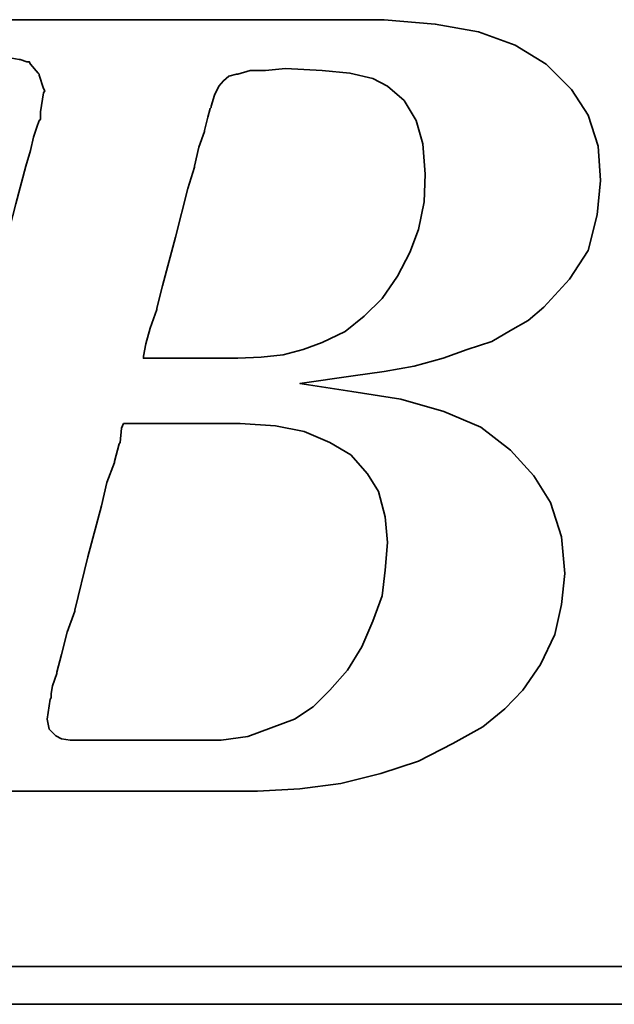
# Model space of a CAD drawing. Header units: inches. Extents: x 37 to 987, y -531 to 767.
# Tile 30 of 49: x 253.15 to 255.45, y 180.67 to 184.48. Entities that reach past the tile are written whole.
import ezdxf

# ---------------------------------------------------------------- set-up
doc = ezdxf.new("R2010")
doc.units = ezdxf.units.IN
doc.header["$MEASUREMENT"] = 0
doc.layers.add('DIM', color=4, linetype='Continuous')
doc.layers.add('layer 1', color=7, linetype='Continuous')

# ---------------------------------------------------------------- blocks, each defined once
blk = doc.blocks.new('TBI MOTION logo(完整正式版)')
at = {"layer": 'layer 1', "color": 22, "lineweight": 35}
for points, knots in [([(-64.65375, -6.86375), (-64.65375, -6.86375), (-64.84375, -7.29625), (-64.84375, -7.29625), (-64.84375, -7.29625), (-64.84375, -7.29625), (-64.86875, -7.34375), (-64.86875, -7.34375), (-64.86875, -7.34375), (-64.86875, -7.34375), (-64.86875, -7.36875), (-64.86875, -7.36875), (-64.86875, -7.36875), (-64.86875, -7.36875), (-65.15375, -7.65375), (-65.15375, -7.65375), (-65.15375, -7.65375), (-65.15375, -7.65375), (-65.17875, -7.65375), (-65.17875, -7.65375), (-65.17875, -7.65375), (-65.17875, -7.65375), (-65.20375, -7.67875), (-65.20375, -7.67875), (-65.20375, -7.67875), (-65.20375, -7.67875), (-65.58875, -7.87125), (-65.58875, -7.87125), (-65.58875, -7.87125), (-65.58875, -7.87125), (-65.63375, -7.87125), (-65.63375, -7.87125), (-65.63375, -7.87125), (-65.63375, -7.87125), (-65.65875, -7.89375), (-65.65875, -7.89375), (-65.65875, -7.89375), (-65.65875, -7.89375), (-66.09375, -7.94375), (-66.09375, -7.94375), (-66.09375, -7.94375), (-66.09375, -7.94375), (-66.11375, -7.94375), (-66.11375, -7.94375), (-66.11375, -7.94375), (-66.11375, -7.94375), (-66.16375, -7.94375), (-66.16375, -7.94375), (-66.16375, -7.94375), (-66.16375, -7.94375), (-66.30875, -7.94375), (-66.30875, -7.94375), (-66.30875, -7.94375), (-66.30875, -7.94375), (-66.69375, -7.94375), (-66.69375, -7.94375), (-66.69375, -7.94375), (-66.69375, -7.94375), (-67.07375, -7.94375), (-67.07375, -7.94375), (-67.07375, -7.94375), (-67.07375, -7.94375), (-67.12375, -7.94375), (-67.12375, -7.94375), (-67.12375, -7.94375), (-67.12375, -7.94375), (-67.12375, -7.96625), (-67.12375, -7.96625), (-67.12375, -7.96625), (-67.12375, -7.96625), (-67.14875, -7.99125), (-67.14875, -7.99125), (-67.14875, -7.99125), (-67.14875, -7.99125), (-67.24375, -8.34875), (-67.24375, -8.34875), (-67.24375, -8.34875), (-67.24375, -8.34875), (-67.31375, -8.68625), (-67.31375, -8.68625), (-67.31375, -8.68625), (-67.31375, -8.68625), (-67.26875, -8.68625), (-67.26875, -8.68625), (-67.26875, -8.68625), (-67.26875, -8.68625), (-67.07375, -8.68625), (-67.07375, -8.68625), (-67.07375, -8.68625), (-67.07375, -8.68625), (-66.54875, -8.68625), (-66.54875, -8.68625), (-66.54875, -8.68625), (-66.54875, -8.68625), (-65.82625, -8.68625), (-65.82625, -8.68625), (-65.82625, -8.68625), (-65.82625, -8.68625), (-65.01375, -8.68625), (-65.01375, -8.68625), (-65.01375, -8.68625), (-65.01375, -8.68625), (-64.05375, -8.68625), (-64.05375, -8.68625), (-64.05375, -8.68625), (-64.05375, -8.68625), (-62.08375, -8.68625), (-62.08375, -8.68625), (-62.08375, -8.68625), (-62.08375, -8.68625), (-60.06875, -8.68625), (-60.06875, -8.68625), (-60.06875, -8.68625), (-60.06875, -8.68625), (-59.10875, -8.68625), (-59.10875, -8.68625), (-59.10875, -8.68625), (-59.10875, -8.68625), (-58.29375, -8.68625), (-58.29375, -8.68625), (-58.29375, -8.68625), (-58.29375, -8.68625), (-57.57375, -8.68625), (-57.57375, -8.68625), (-57.57375, -8.68625), (-57.57375, -8.68625), (-57.04875, -8.68625), (-57.04875, -8.68625), (-57.04875, -8.68625), (-57.04875, -8.68625), (-56.85375, -8.68625), (-56.85375, -8.68625), (-56.85375, -8.68625), (-56.85375, -8.68625), (-56.70875, -8.68625), (-56.70875, -8.68625), (-56.70875, -8.68625), (-56.70875, -8.68625), (-56.61375, -8.68625), (-56.61375, -8.68625), (-56.61375, -8.68625), (-56.61375, -8.68625), (-56.56875, -8.68625), (-56.56875, -8.68625), (-56.56875, -8.68625), (-56.56875, -8.68625), (-55.65375, -8.63875), (-55.65375, -8.63875), (-55.65375, -8.63875), (-55.65375, -8.63875), (-54.76875, -8.51875), (-54.76875, -8.51875), (-54.76875, -8.51875), (-54.76875, -8.51875), (-53.90375, -8.30375), (-53.90375, -8.30375), (-53.90375, -8.30375), (-53.90375, -8.30375), (-53.08875, -8.03875), (-53.08875, -8.03875), (-53.08875, -8.03875), (-53.08875, -8.03875), (-52.34375, -7.65375), (-52.34375, -7.65375), (-52.34375, -7.65375), (-52.34375, -7.65375), (-51.69875, -7.29625), (-51.69875, -7.29625), (-51.69875, -7.29625), (-51.69875, -7.29625), (-51.21875, -6.91125), (-51.21875, -6.91125), (-51.21875, -6.91125), (-51.21875, -6.91125), (-50.83375, -6.50375), (-50.83375, -6.50375), (-50.83375, -6.50375), (-50.83375, -6.50375), (-50.44875, -5.94875), (-50.44875, -5.94875), (-50.44875, -5.94875), (-50.44875, -5.94875), (-50.13875, -5.30375), (-50.13875, -5.30375), (-50.13875, -5.30375), (-50.13875, -5.30375), (-49.99375, -4.65375), (-49.99375, -4.65375), (-49.99375, -4.65375), (-49.99375, -4.65375), (-49.92375, -3.98375), (-49.92375, -3.98375), (-49.92375, -3.98375), (-49.92375, -3.98375), (-49.99375, -3.19374), (-49.99375, -3.19374), (-49.99375, -3.19374), (-49.99375, -3.19374), (-50.23374, -2.44874), (-50.23374, -2.44874), (-50.23374, -2.44874), (-50.23374, -2.44874), (-50.59375, -1.87374), (-50.59375, -1.87374), (-50.59375, -1.87374), (-50.59375, -1.87374), (-51.09875, -1.31874), (-51.09875, -1.31874), (-51.09875, -1.31874), (-51.09875, -1.31874), (-51.74375, -0.81875), (-51.74375, -0.81875), (-51.74375, -0.81875), (-51.74375, -0.81875), (-52.53875, -0.48125), (-52.53875, -0.48125), (-52.53875, -0.48125), (-52.53875, -0.48125), (-53.47375, -0.21875), (-53.47375, -0.21875), (-53.47375, -0.21875), (-53.47375, -0.21875), (-54.52875, -0.04874), (-54.52875, -0.04874), (-54.52875, -0.04874), (-54.52875, -0.04874), (-55.65375, 0.12125), (-55.65375, 0.12125), (-55.65375, 0.12125), (-55.65375, 0.12125), (-54.50375, 0.28624), (-54.50375, 0.28624), (-54.50375, 0.28624), (-54.50375, 0.28624), (-53.83375, 0.38124), (-53.83375, 0.38124), (-53.83375, 0.38124), (-53.83375, 0.38124), (-53.18375, 0.50125), (-53.18375, 0.50125), (-53.18375, 0.50125), (-53.18375, 0.50125), (-52.55875, 0.66874), (-52.55875, 0.66874), (-52.55875, 0.66874), (-52.55875, 0.66874), (-52.03375, 0.86124), (-52.03375, 0.86124), (-52.03375, 0.86124), (-52.03375, 0.86124), (-51.50374, 1.03124), (-51.50374, 1.03124), (-51.50374, 1.03124), (-51.50374, 1.03124), (-51.09875, 1.27125), (-51.09875, 1.27125), (-51.09875, 1.27125), (-51.09875, 1.27125), (-50.71375, 1.48624), (-50.71375, 1.48624), (-50.71375, 1.48624), (-50.71375, 1.48624), (-50.37625, 1.77625), (-50.37625, 1.77625), (-50.37625, 1.77625), (-50.37625, 1.77625), (-49.82375, 2.37625), (-49.82375, 2.37625), (-49.82375, 2.37625), (-49.82375, 2.37625), (-49.41875, 2.99625), (-49.41875, 2.99625), (-49.41875, 2.99625), (-49.41875, 2.99625), (-49.22375, 3.76625), (-49.22375, 3.76625), (-49.22375, 3.76625), (-49.22375, 3.76625), (-49.15375, 4.50874), (-49.15375, 4.50874), (-49.15375, 4.50874), (-49.15375, 4.50874), (-49.20375, 5.25125), (-49.20375, 5.25125), (-49.20375, 5.25125), (-49.20375, 5.25125), (-49.41875, 5.92625), (-49.41875, 5.92625), (-49.41875, 5.92625), (-49.41875, 5.92625), (-49.77875, 6.47625), (-49.77875, 6.47625), (-49.77875, 6.47625), (-49.77875, 6.47625), (-50.33125, 7.02624), (-50.33125, 7.02624), (-50.33125, 7.02624), (-50.33125, 7.02624), (-51.00125, 7.43625), (-51.00125, 7.43625), (-51.00125, 7.43625), (-51.00125, 7.43625), (-51.79375, 7.72625), (-51.79375, 7.72625), (-51.79375, 7.72625), (-51.79375, 7.72625), (-52.72875, 7.89124), (-52.72875, 7.89124), (-52.72875, 7.89124), (-52.72875, 7.89124), (-53.83375, 7.98625), (-53.83375, 7.98625), (-53.83375, 7.98625), (-53.83375, 7.98625), (-53.92875, 7.98625), (-53.92875, 7.98625), (-53.92875, 7.98625), (-53.92875, 7.98625), (-54.26375, 7.98625), (-54.26375, 7.98625), (-54.26375, 7.98625), (-54.26375, 7.98625), (-54.74375, 7.98625), (-54.74375, 7.98625), (-54.74375, 7.98625), (-54.74375, 7.98625), (-55.36875, 7.98625), (-55.36875, 7.98625), (-55.36875, 7.98625), (-55.36875, 7.98625), (-56.13375, 7.98625), (-56.13375, 7.98625), (-56.13375, 7.98625), (-56.13375, 7.98625), (-56.94875, 7.98625), (-56.94875, 7.98625), (-56.94875, 7.98625), (-56.94875, 7.98625), (-58.77625, 7.98625), (-58.77625, 7.98625), (-58.77625, 7.98625), (-58.77625, 7.98625), (-60.59875, 7.98625), (-60.59875, 7.98625), (-60.59875, 7.98625), (-60.59875, 7.98625), (-61.41375, 7.98625), (-61.41375, 7.98625), (-61.41375, 7.98625), (-61.41375, 7.98625), (-62.17875, 7.98625), (-62.17875, 7.98625), (-62.17875, 7.98625), (-62.17875, 7.98625), (-62.80375, 7.98625), (-62.80375, 7.98625), (-62.80375, 7.98625), (-62.80375, 7.98625), (-63.30625, 7.98625), (-63.30625, 7.98625), (-63.30625, 7.98625), (-63.30625, 7.98625), (-63.57375, 7.98625), (-63.57375, 7.98625), (-63.57375, 7.98625), (-63.57375, 7.98625), (-63.57375, 7.96375), (-63.57375, 7.96375), (-63.57375, 7.96375), (-63.57375, 7.96375), (-63.59875, 7.94125), (-63.59875, 7.94125), (-63.59875, 7.94125), (-63.59875, 7.94125), (-63.69375, 7.55625), (-63.69375, 7.55625), (-63.69375, 7.55625), (-63.69375, 7.55625), (-63.76375, 7.24624), (-63.76375, 7.24624), (-63.76375, 7.24624), (-63.76375, 7.24624), (-63.23875, 7.24624), (-63.23875, 7.24624), (-63.23875, 7.24624), (-63.23875, 7.24624), (-62.75875, 7.24624), (-62.75875, 7.24624), (-62.75875, 7.24624), (-62.75875, 7.24624), (-62.61125, 7.24624), (-62.61125, 7.24624), (-62.61125, 7.24624), (-62.61125, 7.24624), (-62.56625, 7.24624), (-62.56625, 7.24624), (-62.56625, 7.24624), (-62.56625, 7.24624), (-62.22875, 7.24624), (-62.22875, 7.24624), (-62.22875, 7.24624), (-62.22875, 7.24624), (-62.20375, 7.24624), (-62.20375, 7.24624), (-62.20375, 7.24624), (-62.20375, 7.24624), (-62.17875, 7.21875), (-62.17875, 7.21875), (-62.17875, 7.21875), (-62.17875, 7.21875), (-61.96375, 7.17125), (-61.96375, 7.17125), (-61.96375, 7.17125), (-61.96375, 7.17125), (-61.72375, 7.12624), (-61.72375, 7.12624), (-61.72375, 7.12624), (-61.72375, 7.12624), (-61.70375, 7.12624), (-61.70375, 7.12624), (-61.70375, 7.12624), (-61.70375, 7.12624), (-61.55875, 7.07624), (-61.55875, 7.07624), (-61.55875, 7.07624), (-61.55875, 7.07624), (-61.50875, 7.07624), (-61.50875, 7.07624), (-61.50875, 7.07624), (-61.50875, 7.07624), (-61.48375, 7.02624), (-61.48375, 7.02624), (-61.48375, 7.02624), (-61.48375, 7.02624), (-61.31875, 6.83375), (-61.31875, 6.83375), (-61.31875, 6.83375), (-61.31875, 6.83375), (-61.29375, 6.81125), (-61.29375, 6.81125), (-61.29375, 6.81125), (-61.29375, 6.81125), (-61.29375, 6.78625), (-61.29375, 6.78625), (-61.29375, 6.78625), (-61.29375, 6.78625), (-61.19875, 6.50124), (-61.19875, 6.50124), (-61.19875, 6.50124), (-61.19875, 6.50124), (-61.17375, 6.45124), (-61.17375, 6.45124), (-61.17375, 6.45124), (-61.17375, 6.45124), (-61.19875, 6.40625), (-61.19875, 6.40625), (-61.19875, 6.40625), (-61.19875, 6.40625), (-61.26875, 5.99624), (-61.26875, 5.99624), (-61.26875, 5.99624), (-61.26875, 5.99624), (-61.26875, 5.85125), (-61.26875, 5.85125), (-61.26875, 5.85125), (-61.26875, 5.85125), (-61.26875, 5.82625), (-61.26875, 5.82625), (-61.26875, 5.82625), (-61.26875, 5.82625), (-61.29375, 5.80625), (-61.29375, 5.80625), (-61.29375, 5.80625), (-61.29375, 5.80625), (-61.34125, 5.66125), (-61.34125, 5.66125), (-61.34125, 5.66125), (-61.34125, 5.66125), (-61.41375, 5.44625), (-61.41375, 5.44625), (-61.41375, 5.44625), (-61.41375, 5.44625), (-61.48375, 5.15625), (-61.48375, 5.15625), (-61.48375, 5.15625), (-61.48375, 5.15625), (-61.58375, 4.82124), (-61.58375, 4.82124), (-61.58375, 4.82124), (-61.58375, 4.82124), (-61.79875, 4.00375), (-61.79875, 4.00375), (-61.79875, 4.00375), (-61.79875, 4.00375), (-62.05875, 2.99625), (-62.05875, 2.99625), (-62.05875, 2.99625), (-62.05875, 2.99625), (-62.34875, 1.91625), (-62.34875, 1.91625), (-62.34875, 1.91625), (-62.34875, 1.91625), (-62.97375, -0.41124), (-62.97375, -0.41124), (-62.97375, -0.41124), (-62.97375, -0.41124), (-63.59875, -2.75875), (-63.59875, -2.75875), (-63.59875, -2.75875), (-63.59875, -2.75875), (-63.88375, -3.86374), (-63.88375, -3.86374), (-63.88375, -3.86374), (-63.88375, -3.86374), (-64.14875, -4.82374), (-64.14875, -4.82374), (-64.14875, -4.82374), (-64.14875, -4.82374), (-64.36375, -5.64125), (-64.36375, -5.64125), (-64.36375, -5.64125), (-64.36375, -5.64125), (-64.43625, -5.97625), (-64.43625, -5.97625), (-64.43625, -5.97625), (-64.43625, -5.97625), (-64.50875, -6.28625), (-64.50875, -6.28625), (-64.50875, -6.28625), (-64.50875, -6.28625), (-64.50875, -6.30875), (-64.50875, -6.30875), (-64.50875, -6.30875), (-64.50875, -6.30875), (-64.57875, -6.50375), (-64.57875, -6.50375), (-64.57875, -6.50375), (-64.57875, -6.50375), (-64.62875, -6.69625), (-64.62875, -6.69625), (-64.62875, -6.69625), (-64.62875, -6.69625), (-64.62875, -6.76875), (-64.62875, -6.76875), (-64.62875, -6.76875), (-64.62875, -6.76875), (-64.62875, -6.81375), (-64.62875, -6.81375), (-64.62875, -6.81375), (-64.62875, -6.81375), (-64.62875, -6.83875), (-64.62875, -6.83875), (-64.62875, -6.83875), (-64.62875, -6.83875), (-64.65375, -6.86375), (-64.65375, -6.86375)], [0, 0, 0, 0, 0.00719424, 0.00719424, 0.00719424, 0.00719424, 0.01438849, 0.01438849, 0.01438849, 0.01438849, 0.02158273, 0.02158273, 0.02158273, 0.02158273, 0.02877698, 0.02877698, 0.02877698, 0.02877698, 0.03597122, 0.03597122, 0.03597122, 0.03597122, 0.04316547, 0.04316547, 0.04316547, 0.04316547, 0.05035971, 0.05035971, 0.05035971, 0.05035971, 0.05755396, 0.05755396, 0.05755396, 0.05755396, 0.0647482, 0.0647482, 0.0647482, 0.0647482, 0.07194245, 0.07194245, 0.07194245, 0.07194245, 0.07913669, 0.07913669, 0.07913669, 0.07913669, 0.08633094, 0.08633094, 0.08633094, 0.08633094, 0.09352518, 0.09352518, 0.09352518, 0.09352518, 0.10071942, 0.10071942, 0.10071942, 0.10071942, 0.10791367, 0.10791367, 0.10791367, 0.10791367, 0.11510791, 0.11510791, 0.11510791, 0.11510791, 0.12230216, 0.12230216, 0.12230216, 0.12230216, 0.1294964, 0.1294964, 0.1294964, 0.1294964, 0.13669065, 0.13669065, 0.13669065, 0.13669065, 0.14388489, 0.14388489, 0.14388489, 0.14388489, 0.15107914, 0.15107914, 0.15107914, 0.15107914, 0.15827338, 0.15827338, 0.15827338, 0.15827338, 0.16546763, 0.16546763, 0.16546763, 0.16546763, 0.17266187, 0.17266187, 0.17266187, 0.17266187, 0.17985612, 0.17985612, 0.17985612, 0.17985612, 0.18705036, 0.18705036, 0.18705036, 0.18705036, 0.1942446, 0.1942446, 0.1942446, 0.1942446, 0.20143885, 0.20143885, 0.20143885, 0.20143885, 0.20863309, 0.20863309, 0.20863309, 0.20863309, 0.21582734, 0.21582734, 0.21582734, 0.21582734, 0.22302158, 0.22302158, 0.22302158, 0.22302158, 0.23021583, 0.23021583, 0.23021583, 0.23021583, 0.23741007, 0.23741007, 0.23741007, 0.23741007, 0.24460432, 0.24460432, 0.24460432, 0.24460432, 0.25179856, 0.25179856, 0.25179856, 0.25179856, 0.25899281, 0.25899281, 0.25899281, 0.25899281, 0.26618705, 0.26618705, 0.26618705, 0.26618705, 0.27338129, 0.27338129, 0.27338129, 0.27338129, 0.28057554, 0.28057554, 0.28057554, 0.28057554, 0.28776978, 0.28776978, 0.28776978, 0.28776978, 0.29496403, 0.29496403, 0.29496403, 0.29496403, 0.30215827, 0.30215827, 0.30215827, 0.30215827, 0.30935252, 0.30935252, 0.30935252, 0.30935252, 0.31654676, 0.31654676, 0.31654676, 0.31654676, 0.32374101, 0.32374101, 0.32374101, 0.32374101, 0.33093525, 0.33093525, 0.33093525, 0.33093525, 0.3381295, 0.3381295, 0.3381295, 0.3381295, 0.34532374, 0.34532374, 0.34532374, 0.34532374, 0.35251799, 0.35251799, 0.35251799, 0.35251799, 0.35971223, 0.35971223, 0.35971223, 0.35971223, 0.36690647, 0.36690647, 0.36690647, 0.36690647, 0.37410072, 0.37410072, 0.37410072, 0.37410072, 0.38129496, 0.38129496, 0.38129496, 0.38129496, 0.38848921, 0.38848921, 0.38848921, 0.38848921, 0.39568345, 0.39568345, 0.39568345, 0.39568345, 0.4028777, 0.4028777, 0.4028777, 0.4028777, 0.41007194, 0.41007194, 0.41007194, 0.41007194, 0.41726619, 0.41726619, 0.41726619, 0.41726619, 0.42446043, 0.42446043, 0.42446043, 0.42446043, 0.43165468, 0.43165468, 0.43165468, 0.43165468, 0.43884892, 0.43884892, 0.43884892, 0.43884892, 0.44604317, 0.44604317, 0.44604317, 0.44604317, 0.45323741, 0.45323741, 0.45323741, 0.45323741, 0.46043165, 0.46043165, 0.46043165, 0.46043165, 0.4676259, 0.4676259, 0.4676259, 0.4676259, 0.47482014, 0.47482014, 0.47482014, 0.47482014, 0.48201439, 0.48201439, 0.48201439, 0.48201439, 0.48920863, 0.48920863, 0.48920863, 0.48920863, 0.49640288, 0.49640288, 0.49640288, 0.49640288, 0.50359712, 0.50359712, 0.50359712, 0.50359712, 0.51079137, 0.51079137, 0.51079137, 0.51079137, 0.51798561, 0.51798561, 0.51798561, 0.51798561, 0.52517986, 0.52517986, 0.52517986, 0.52517986, 0.5323741, 0.5323741, 0.5323741, 0.5323741, 0.53956835, 0.53956835, 0.53956835, 0.53956835, 0.54676259, 0.54676259, 0.54676259, 0.54676259, 0.55395683, 0.55395683, 0.55395683, 0.55395683, 0.56115108, 0.56115108, 0.56115108, 0.56115108, 0.56834532, 0.56834532, 0.56834532, 0.56834532, 0.57553957, 0.57553957, 0.57553957, 0.57553957, 0.58273381, 0.58273381, 0.58273381, 0.58273381, 0.58992806, 0.58992806, 0.58992806, 0.58992806, 0.5971223, 0.5971223, 0.5971223, 0.5971223, 0.60431655, 0.60431655, 0.60431655, 0.60431655, 0.61151079, 0.61151079, 0.61151079, 0.61151079, 0.61870504, 0.61870504, 0.61870504, 0.61870504, 0.62589928, 0.62589928, 0.62589928, 0.62589928, 0.63309353, 0.63309353, 0.63309353, 0.63309353, 0.64028777, 0.64028777, 0.64028777, 0.64028777, 0.64748201, 0.64748201, 0.64748201, 0.64748201, 0.65467626, 0.65467626, 0.65467626, 0.65467626, 0.6618705, 0.6618705, 0.6618705, 0.6618705, 0.66906475, 0.66906475, 0.66906475, 0.66906475, 0.67625899, 0.67625899, 0.67625899, 0.67625899, 0.68345324, 0.68345324, 0.68345324, 0.68345324, 0.69064748, 0.69064748, 0.69064748, 0.69064748, 0.69784173, 0.69784173, 0.69784173, 0.69784173, 0.70503597, 0.70503597, 0.70503597, 0.70503597, 0.71223022, 0.71223022, 0.71223022, 0.71223022, 0.71942446, 0.71942446, 0.71942446, 0.71942446, 0.72661871, 0.72661871, 0.72661871, 0.72661871, 0.73381295, 0.73381295, 0.73381295, 0.73381295, 0.74100719, 0.74100719, 0.74100719, 0.74100719, 0.74820144, 0.74820144, 0.74820144, 0.74820144, 0.75539568, 0.75539568, 0.75539568, 0.75539568, 0.76258993, 0.76258993, 0.76258993, 0.76258993, 0.76978417, 0.76978417, 0.76978417, 0.76978417, 0.77697842, 0.77697842, 0.77697842, 0.77697842, 0.78417266, 0.78417266, 0.78417266, 0.78417266, 0.79136691, 0.79136691, 0.79136691, 0.79136691, 0.79856115, 0.79856115, 0.79856115, 0.79856115, 0.8057554, 0.8057554, 0.8057554, 0.8057554, 0.81294964, 0.81294964, 0.81294964, 0.81294964, 0.82014388, 0.82014388, 0.82014388, 0.82014388, 0.82733813, 0.82733813, 0.82733813, 0.82733813, 0.83453237, 0.83453237, 0.83453237, 0.83453237, 0.84172662, 0.84172662, 0.84172662, 0.84172662, 0.84892086, 0.84892086, 0.84892086, 0.84892086, 0.85611511, 0.85611511, 0.85611511, 0.85611511, 0.86330935, 0.86330935, 0.86330935, 0.86330935, 0.8705036, 0.8705036, 0.8705036, 0.8705036, 0.87769784, 0.87769784, 0.87769784, 0.87769784, 0.88489209, 0.88489209, 0.88489209, 0.88489209, 0.89208633, 0.89208633, 0.89208633, 0.89208633, 0.89928058, 0.89928058, 0.89928058, 0.89928058, 0.90647482, 0.90647482, 0.90647482, 0.90647482, 0.91366906, 0.91366906, 0.91366906, 0.91366906, 0.92086331, 0.92086331, 0.92086331, 0.92086331, 0.92805755, 0.92805755, 0.92805755, 0.92805755, 0.9352518, 0.9352518, 0.9352518, 0.9352518, 0.94244604, 0.94244604, 0.94244604, 0.94244604, 0.94964029, 0.94964029, 0.94964029, 0.94964029, 0.95683453, 0.95683453, 0.95683453, 0.95683453, 0.96402878, 0.96402878, 0.96402878, 0.96402878, 0.97122302, 0.97122302, 0.97122302, 0.97122302, 0.97841727, 0.97841727, 0.97841727, 0.97841727, 0.98561151, 0.98561151, 0.98561151, 0.98561151, 0.99280576, 0.99280576, 0.99280576, 0.99280576, 1, 1, 1, 1]), ([(-57.50375, 6.35625), (-57.50375, 6.35625), (-57.57375, 6.11625), (-57.57375, 6.11625), (-57.57375, 6.11625), (-57.57375, 6.11625), (-57.57375, 6.09125), (-57.57375, 6.09125), (-57.57375, 6.09125), (-57.57375, 6.09125), (-57.59875, 6.06625), (-57.59875, 6.06625), (-57.59875, 6.06625), (-57.59875, 6.06625), (-57.64875, 5.87625), (-57.64875, 5.87625), (-57.64875, 5.87625), (-57.64875, 5.87625), (-57.71875, 5.58875), (-57.71875, 5.58875), (-57.71875, 5.58875), (-57.71875, 5.58875), (-57.71875, 5.56625), (-57.71875, 5.56625), (-57.71875, 5.56625), (-57.71875, 5.56625), (-57.83875, 5.23125), (-57.83875, 5.23125), (-57.83875, 5.23125), (-57.83875, 5.23125), (-57.93625, 4.82124), (-57.93625, 4.82124), (-57.93625, 4.82124), (-57.93625, 4.82124), (-57.93625, 4.79624), (-57.93625, 4.79624), (-57.93625, 4.79624), (-57.93625, 4.79624), (-58.07875, 4.34125), (-58.07875, 4.34125), (-58.07875, 4.34125), (-58.07875, 4.34125), (-58.34375, 3.28625), (-58.34375, 3.28625), (-58.34375, 3.28625), (-58.34375, 3.28625), (-58.62875, 2.23124), (-58.62875, 2.23124), (-58.62875, 2.23124), (-58.62875, 2.23124), (-58.74875, 1.75125), (-58.74875, 1.75125), (-58.74875, 1.75125), (-58.74875, 1.75125), (-58.74875, 1.72625), (-58.74875, 1.72625), (-58.74875, 1.72625), (-58.74875, 1.72625), (-58.89375, 1.31625), (-58.89375, 1.31625), (-58.89375, 1.31625), (-58.89375, 1.31625), (-58.98875, 0.98124), (-58.98875, 0.98124), (-58.98875, 0.98124), (-58.98875, 0.98124), (-59.03875, 0.71625), (-59.03875, 0.71625), (-59.03875, 0.71625), (-59.03875, 0.71625), (-59.03875, 0.66874), (-59.03875, 0.66874), (-59.03875, 0.66874), (-59.03875, 0.66874), (-58.91875, 0.66874), (-58.91875, 0.66874), (-58.91875, 0.66874), (-58.91875, 0.66874), (-58.53375, 0.66874), (-58.53375, 0.66874), (-58.53375, 0.66874), (-58.53375, 0.66874), (-58.10375, 0.66874), (-58.10375, 0.66874), (-58.10375, 0.66874), (-58.10375, 0.66874), (-57.66875, 0.66874), (-57.66875, 0.66874), (-57.66875, 0.66874), (-57.66875, 0.66874), (-57.33375, 0.66874), (-57.33375, 0.66874), (-57.33375, 0.66874), (-57.33375, 0.66874), (-57.09375, 0.66874), (-57.09375, 0.66874), (-57.09375, 0.66874), (-57.09375, 0.66874), (-56.99875, 0.66874), (-56.99875, 0.66874), (-56.99875, 0.66874), (-56.99875, 0.66874), (-56.49375, 0.69374), (-56.49375, 0.69374), (-56.49375, 0.69374), (-56.49375, 0.69374), (-56.01375, 0.74374), (-56.01375, 0.74374), (-56.01375, 0.74374), (-56.01375, 0.74374), (-55.58375, 0.86124), (-55.58375, 0.86124), (-55.58375, 0.86124), (-55.58375, 0.86124), (-55.17375, 1.00624), (-55.17375, 1.00624), (-55.17375, 1.00624), (-55.17375, 1.00624), (-54.67375, 1.24625), (-54.67375, 1.24625), (-54.67375, 1.24625), (-54.67375, 1.24625), (-54.26375, 1.58124), (-54.26375, 1.58124), (-54.26375, 1.58124), (-54.26375, 1.58124), (-53.87875, 1.96374), (-53.87875, 1.96374), (-53.87875, 1.96374), (-53.87875, 1.96374), (-53.54375, 2.44625), (-53.54375, 2.44625), (-53.54375, 2.44625), (-53.54375, 2.44625), (-53.27875, 2.95125), (-53.27875, 2.95125), (-53.27875, 2.95125), (-53.27875, 2.95125), (-53.08875, 3.45124), (-53.08875, 3.45124), (-53.08875, 3.45124), (-53.08875, 3.45124), (-52.96875, 4.05124), (-52.96875, 4.05124), (-52.96875, 4.05124), (-52.96875, 4.05124), (-52.94375, 4.65125), (-52.94375, 4.65125), (-52.94375, 4.65125), (-52.94375, 4.65125), (-52.99375, 5.30125), (-52.99375, 5.30125), (-52.99375, 5.30125), (-52.99375, 5.30125), (-53.13875, 5.80625), (-53.13875, 5.80625), (-53.13875, 5.80625), (-53.13875, 5.80625), (-53.39875, 6.23625), (-53.39875, 6.23625), (-53.39875, 6.23625), (-53.39875, 6.23625), (-53.75875, 6.54875), (-53.75875, 6.54875), (-53.75875, 6.54875), (-53.75875, 6.54875), (-54.07375, 6.71625), (-54.07375, 6.71625), (-54.07375, 6.71625), (-54.07375, 6.71625), (-54.57375, 6.83375), (-54.57375, 6.83375), (-54.57375, 6.83375), (-54.57375, 6.83375), (-55.17375, 6.88625), (-55.17375, 6.88625), (-55.17375, 6.88625), (-55.17375, 6.88625), (-55.96875, 6.93125), (-55.96875, 6.93125), (-55.96875, 6.93125), (-55.96875, 6.93125), (-56.39875, 6.88625), (-56.39875, 6.88625), (-56.39875, 6.88625), (-56.39875, 6.88625), (-56.42125, 6.88625), (-56.42125, 6.88625), (-56.42125, 6.88625), (-56.42125, 6.88625), (-56.73375, 6.88625), (-56.73375, 6.88625), (-56.73375, 6.88625), (-56.73375, 6.88625), (-56.99875, 6.81125), (-56.99875, 6.81125), (-56.99875, 6.81125), (-56.99875, 6.81125), (-57.02375, 6.81125), (-57.02375, 6.81125), (-57.02375, 6.81125), (-57.02375, 6.81125), (-57.18875, 6.76625), (-57.18875, 6.76625), (-57.18875, 6.76625), (-57.18875, 6.76625), (-57.30875, 6.66625), (-57.30875, 6.66625), (-57.30875, 6.66625), (-57.30875, 6.66625), (-57.40875, 6.54875), (-57.40875, 6.54875), (-57.40875, 6.54875), (-57.40875, 6.54875), (-57.50375, 6.35625), (-57.50375, 6.35625)], [0, 0, 0, 0, 0.01851852, 0.01851852, 0.01851852, 0.01851852, 0.03703704, 0.03703704, 0.03703704, 0.03703704, 0.05555556, 0.05555556, 0.05555556, 0.05555556, 0.07407407, 0.07407407, 0.07407407, 0.07407407, 0.09259259, 0.09259259, 0.09259259, 0.09259259, 0.11111111, 0.11111111, 0.11111111, 0.11111111, 0.12962963, 0.12962963, 0.12962963, 0.12962963, 0.14814815, 0.14814815, 0.14814815, 0.14814815, 0.16666667, 0.16666667, 0.16666667, 0.16666667, 0.18518519, 0.18518519, 0.18518519, 0.18518519, 0.2037037, 0.2037037, 0.2037037, 0.2037037, 0.22222222, 0.22222222, 0.22222222, 0.22222222, 0.24074074, 0.24074074, 0.24074074, 0.24074074, 0.25925926, 0.25925926, 0.25925926, 0.25925926, 0.27777778, 0.27777778, 0.27777778, 0.27777778, 0.2962963, 0.2962963, 0.2962963, 0.2962963, 0.31481481, 0.31481481, 0.31481481, 0.31481481, 0.33333333, 0.33333333, 0.33333333, 0.33333333, 0.35185185, 0.35185185, 0.35185185, 0.35185185, 0.37037037, 0.37037037, 0.37037037, 0.37037037, 0.38888889, 0.38888889, 0.38888889, 0.38888889, 0.40740741, 0.40740741, 0.40740741, 0.40740741, 0.42592593, 0.42592593, 0.42592593, 0.42592593, 0.44444444, 0.44444444, 0.44444444, 0.44444444, 0.46296296, 0.46296296, 0.46296296, 0.46296296, 0.48148148, 0.48148148, 0.48148148, 0.48148148, 0.5, 0.5, 0.5, 0.5, 0.51851852, 0.51851852, 0.51851852, 0.51851852, 0.53703704, 0.53703704, 0.53703704, 0.53703704, 0.55555556, 0.55555556, 0.55555556, 0.55555556, 0.57407407, 0.57407407, 0.57407407, 0.57407407, 0.59259259, 0.59259259, 0.59259259, 0.59259259, 0.61111111, 0.61111111, 0.61111111, 0.61111111, 0.62962963, 0.62962963, 0.62962963, 0.62962963, 0.64814815, 0.64814815, 0.64814815, 0.64814815, 0.66666667, 0.66666667, 0.66666667, 0.66666667, 0.68518519, 0.68518519, 0.68518519, 0.68518519, 0.7037037, 0.7037037, 0.7037037, 0.7037037, 0.72222222, 0.72222222, 0.72222222, 0.72222222, 0.74074074, 0.74074074, 0.74074074, 0.74074074, 0.75925926, 0.75925926, 0.75925926, 0.75925926, 0.77777778, 0.77777778, 0.77777778, 0.77777778, 0.7962963, 0.7962963, 0.7962963, 0.7962963, 0.81481481, 0.81481481, 0.81481481, 0.81481481, 0.83333333, 0.83333333, 0.83333333, 0.83333333, 0.85185185, 0.85185185, 0.85185185, 0.85185185, 0.87037037, 0.87037037, 0.87037037, 0.87037037, 0.88888889, 0.88888889, 0.88888889, 0.88888889, 0.90740741, 0.90740741, 0.90740741, 0.90740741, 0.92592593, 0.92592593, 0.92592593, 0.92592593, 0.94444444, 0.94444444, 0.94444444, 0.94444444, 0.96296296, 0.96296296, 0.96296296, 0.96296296, 0.98148148, 0.98148148, 0.98148148, 0.98148148, 1, 1, 1, 1]), ([(-61.03125, -6.57375), (-61.03125, -6.57375), (-61.03125, -6.67125), (-61.03125, -6.67125), (-61.03125, -6.67125), (-61.03125, -6.67125), (-61.05375, -6.69625), (-61.05375, -6.69625), (-61.05375, -6.69625), (-61.05375, -6.69625), (-61.12375, -7.12875), (-61.12375, -7.12875), (-61.12375, -7.12875), (-61.12375, -7.12875), (-61.07875, -7.34375), (-61.07875, -7.34375), (-61.07875, -7.34375), (-61.07875, -7.34375), (-60.93375, -7.48875), (-60.93375, -7.48875), (-60.93375, -7.48875), (-60.93375, -7.48875), (-60.81375, -7.55625), (-60.81375, -7.55625), (-60.81375, -7.55625), (-60.81375, -7.55625), (-60.62375, -7.58375), (-60.62375, -7.58375), (-60.62375, -7.58375), (-60.62375, -7.58375), (-60.30875, -7.58375), (-60.30875, -7.58375), (-60.30875, -7.58375), (-60.30875, -7.58375), (-59.97375, -7.58375), (-59.97375, -7.58375), (-59.97375, -7.58375), (-59.97375, -7.58375), (-59.87875, -7.58375), (-59.87875, -7.58375), (-59.87875, -7.58375), (-59.87875, -7.58375), (-59.63625, -7.58375), (-59.63625, -7.58375), (-59.63625, -7.58375), (-59.63625, -7.58375), (-58.96875, -7.58375), (-58.96875, -7.58375), (-58.96875, -7.58375), (-58.96875, -7.58375), (-58.29375, -7.58375), (-58.29375, -7.58375), (-58.29375, -7.58375), (-58.29375, -7.58375), (-58.05375, -7.58375), (-58.05375, -7.58375), (-58.05375, -7.58375), (-58.05375, -7.58375), (-57.98375, -7.58375), (-57.98375, -7.58375), (-57.98375, -7.58375), (-57.98375, -7.58375), (-57.35875, -7.58375), (-57.35875, -7.58375), (-57.35875, -7.58375), (-57.35875, -7.58375), (-56.78375, -7.50875), (-56.78375, -7.50875), (-56.78375, -7.50875), (-56.78375, -7.50875), (-56.27875, -7.31875), (-56.27875, -7.31875), (-56.27875, -7.31875), (-56.27875, -7.31875), (-55.77375, -7.12875), (-55.77375, -7.12875), (-55.77375, -7.12875), (-55.77375, -7.12875), (-55.36875, -6.86375), (-55.36875, -6.86375), (-55.36875, -6.86375), (-55.36875, -6.86375), (-55.00875, -6.50375), (-55.00875, -6.50375), (-55.00875, -6.50375), (-55.00875, -6.50375), (-54.62375, -6.06875), (-54.62375, -6.06875), (-54.62375, -6.06875), (-54.62375, -6.06875), (-54.31375, -5.56875), (-54.31375, -5.56875), (-54.31375, -5.56875), (-54.31375, -5.56875), (-54.07375, -5.01625), (-54.07375, -5.01625), (-54.07375, -5.01625), (-54.07375, -5.01625), (-53.87875, -4.46374), (-53.87875, -4.46374), (-53.87875, -4.46374), (-53.87875, -4.46374), (-53.80875, -3.91375), (-53.80875, -3.91375), (-53.80875, -3.91375), (-53.80875, -3.91375), (-53.75875, -3.31375), (-53.75875, -3.31375), (-53.75875, -3.31375), (-53.75875, -3.31375), (-53.80875, -2.75875), (-53.80875, -2.75875), (-53.80875, -2.75875), (-53.80875, -2.75875), (-53.95375, -2.20875), (-53.95375, -2.20875), (-53.95375, -2.20875), (-53.95375, -2.20875), (-54.19375, -1.82625), (-54.19375, -1.82625), (-54.19375, -1.82625), (-54.19375, -1.82625), (-54.55375, -1.41875), (-54.55375, -1.41875), (-54.55375, -1.41875), (-54.55375, -1.41875), (-55.00875, -1.15125), (-55.00875, -1.15125), (-55.00875, -1.15125), (-55.00875, -1.15125), (-55.56125, -0.91375), (-55.56125, -0.91375), (-55.56125, -0.91375), (-55.56125, -0.91375), (-56.18125, -0.79375), (-56.18125, -0.79375), (-56.18125, -0.79375), (-56.18125, -0.79375), (-56.94875, -0.74374), (-56.94875, -0.74374), (-56.94875, -0.74374), (-56.94875, -0.74374), (-56.99875, -0.74374), (-56.99875, -0.74374), (-56.99875, -0.74374), (-56.99875, -0.74374), (-57.09375, -0.74374), (-57.09375, -0.74374), (-57.09375, -0.74374), (-57.09375, -0.74374), (-57.38375, -0.74374), (-57.38375, -0.74374), (-57.38375, -0.74374), (-57.38375, -0.74374), (-57.76875, -0.74374), (-57.76875, -0.74374), (-57.76875, -0.74374), (-57.76875, -0.74374), (-58.24625, -0.74374), (-58.24625, -0.74374), (-58.24625, -0.74374), (-58.24625, -0.74374), (-58.72875, -0.74374), (-58.72875, -0.74374), (-58.72875, -0.74374), (-58.72875, -0.74374), (-59.20875, -0.74374), (-59.20875, -0.74374), (-59.20875, -0.74374), (-59.20875, -0.74374), (-59.46875, -0.74374), (-59.46875, -0.74374), (-59.46875, -0.74374), (-59.46875, -0.74374), (-59.51625, -0.83875), (-59.51625, -0.83875), (-59.51625, -0.83875), (-59.51625, -0.83875), (-59.54375, -1.15125), (-59.54375, -1.15125), (-59.54375, -1.15125), (-59.54375, -1.15125), (-59.56375, -1.17874), (-59.56375, -1.17874), (-59.56375, -1.17874), (-59.56375, -1.17874), (-59.66375, -1.55875), (-59.66375, -1.55875), (-59.66375, -1.55875), (-59.66375, -1.55875), (-59.66375, -1.58375), (-59.66375, -1.58375), (-59.66375, -1.58375), (-59.66375, -1.58375), (-59.82875, -2.01874), (-59.82875, -2.01874), (-59.82875, -2.01874), (-59.82875, -2.01874), (-59.94875, -2.52125), (-59.94875, -2.52125), (-59.94875, -2.52125), (-59.94875, -2.52125), (-60.23875, -3.62375), (-60.23875, -3.62375), (-60.23875, -3.62375), (-60.23875, -3.62375), (-60.52375, -4.77624), (-60.52375, -4.77624), (-60.52375, -4.77624), (-60.52375, -4.77624), (-60.52375, -4.79874), (-60.52375, -4.79874), (-60.52375, -4.79874), (-60.52375, -4.79874), (-60.69125, -5.25375), (-60.69125, -5.25375), (-60.69125, -5.25375), (-60.69125, -5.25375), (-60.81375, -5.73625), (-60.81375, -5.73625), (-60.81375, -5.73625), (-60.81375, -5.73625), (-60.90875, -6.11875), (-60.90875, -6.11875), (-60.90875, -6.11875), (-60.90875, -6.11875), (-60.90875, -6.14375), (-60.90875, -6.14375), (-60.90875, -6.14375), (-60.90875, -6.14375), (-61.00375, -6.40875), (-61.00375, -6.40875), (-61.00375, -6.40875), (-61.00375, -6.40875), (-61.03125, -6.57375), (-61.03125, -6.57375)], [0, 0, 0, 0, 0.01694915, 0.01694915, 0.01694915, 0.01694915, 0.03389831, 0.03389831, 0.03389831, 0.03389831, 0.05084746, 0.05084746, 0.05084746, 0.05084746, 0.06779661, 0.06779661, 0.06779661, 0.06779661, 0.08474576, 0.08474576, 0.08474576, 0.08474576, 0.10169492, 0.10169492, 0.10169492, 0.10169492, 0.11864407, 0.11864407, 0.11864407, 0.11864407, 0.13559322, 0.13559322, 0.13559322, 0.13559322, 0.15254237, 0.15254237, 0.15254237, 0.15254237, 0.16949153, 0.16949153, 0.16949153, 0.16949153, 0.18644068, 0.18644068, 0.18644068, 0.18644068, 0.20338983, 0.20338983, 0.20338983, 0.20338983, 0.22033898, 0.22033898, 0.22033898, 0.22033898, 0.23728814, 0.23728814, 0.23728814, 0.23728814, 0.25423729, 0.25423729, 0.25423729, 0.25423729, 0.27118644, 0.27118644, 0.27118644, 0.27118644, 0.28813559, 0.28813559, 0.28813559, 0.28813559, 0.30508475, 0.30508475, 0.30508475, 0.30508475, 0.3220339, 0.3220339, 0.3220339, 0.3220339, 0.33898305, 0.33898305, 0.33898305, 0.33898305, 0.3559322, 0.3559322, 0.3559322, 0.3559322, 0.37288136, 0.37288136, 0.37288136, 0.37288136, 0.38983051, 0.38983051, 0.38983051, 0.38983051, 0.40677966, 0.40677966, 0.40677966, 0.40677966, 0.42372881, 0.42372881, 0.42372881, 0.42372881, 0.44067797, 0.44067797, 0.44067797, 0.44067797, 0.45762712, 0.45762712, 0.45762712, 0.45762712, 0.47457627, 0.47457627, 0.47457627, 0.47457627, 0.49152542, 0.49152542, 0.49152542, 0.49152542, 0.50847458, 0.50847458, 0.50847458, 0.50847458, 0.52542373, 0.52542373, 0.52542373, 0.52542373, 0.54237288, 0.54237288, 0.54237288, 0.54237288, 0.55932203, 0.55932203, 0.55932203, 0.55932203, 0.57627119, 0.57627119, 0.57627119, 0.57627119, 0.59322034, 0.59322034, 0.59322034, 0.59322034, 0.61016949, 0.61016949, 0.61016949, 0.61016949, 0.62711864, 0.62711864, 0.62711864, 0.62711864, 0.6440678, 0.6440678, 0.6440678, 0.6440678, 0.66101695, 0.66101695, 0.66101695, 0.66101695, 0.6779661, 0.6779661, 0.6779661, 0.6779661, 0.69491525, 0.69491525, 0.69491525, 0.69491525, 0.71186441, 0.71186441, 0.71186441, 0.71186441, 0.72881356, 0.72881356, 0.72881356, 0.72881356, 0.74576271, 0.74576271, 0.74576271, 0.74576271, 0.76271186, 0.76271186, 0.76271186, 0.76271186, 0.77966102, 0.77966102, 0.77966102, 0.77966102, 0.79661017, 0.79661017, 0.79661017, 0.79661017, 0.81355932, 0.81355932, 0.81355932, 0.81355932, 0.83050847, 0.83050847, 0.83050847, 0.83050847, 0.84745763, 0.84745763, 0.84745763, 0.84745763, 0.86440678, 0.86440678, 0.86440678, 0.86440678, 0.88135593, 0.88135593, 0.88135593, 0.88135593, 0.89830508, 0.89830508, 0.89830508, 0.89830508, 0.91525424, 0.91525424, 0.91525424, 0.91525424, 0.93220339, 0.93220339, 0.93220339, 0.93220339, 0.94915254, 0.94915254, 0.94915254, 0.94915254, 0.96610169, 0.96610169, 0.96610169, 0.96610169, 0.98305085, 0.98305085, 0.98305085, 0.98305085, 1, 1, 1, 1]), ([(75.90875, -9.47875), (75.90875, -9.47875), (75.90875, -12.28625), (75.90875, -12.28625), (75.90875, -12.28625), (75.90875, -12.28625), (75.90875, -12.47875), (75.90875, -12.47875), (75.90875, -12.47875), (75.90875, -12.47875), (75.71625, -12.47875), (75.71625, -12.47875), (75.71625, -12.47875), (75.71625, -12.47875), (-88.32875, -12.47875), (-88.32875, -12.47875), (-88.32875, -12.47875), (-88.32875, -12.47875), (-88.32875, -13.29375), (-88.32875, -13.29375), (-88.32875, -13.29375), (-88.32875, -13.29375), (82.89125, -13.29375), (82.89125, -13.29375), (82.89125, -13.29375), (82.89125, -13.29375), (75.90875, -9.47875), (75.90875, -9.47875)], [0, 0, 0, 0, 0.14285714, 0.14285714, 0.14285714, 0.14285714, 0.28571429, 0.28571429, 0.28571429, 0.28571429, 0.42857143, 0.42857143, 0.42857143, 0.42857143, 0.57142857, 0.57142857, 0.57142857, 0.57142857, 0.71428571, 0.71428571, 0.71428571, 0.71428571, 0.85714286, 0.85714286, 0.85714286, 0.85714286, 1, 1, 1, 1])]:
    blk.add_open_spline(points, degree=3, knots=knots, dxfattribs=at)

msp = doc.modelspace()

# ---------------------------------------------------------------- block references
at = {"layer": 'DIM', "color": 7, "xscale": 0.1791590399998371, "yscale": 0.1791590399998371, "zscale": 0.1791590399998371}
msp.add_blockref('TBI MOTION logo(完整正式版)', (264.2069, 183.0478), dxfattribs=at)

doc.saveas('drawing.dxf')
